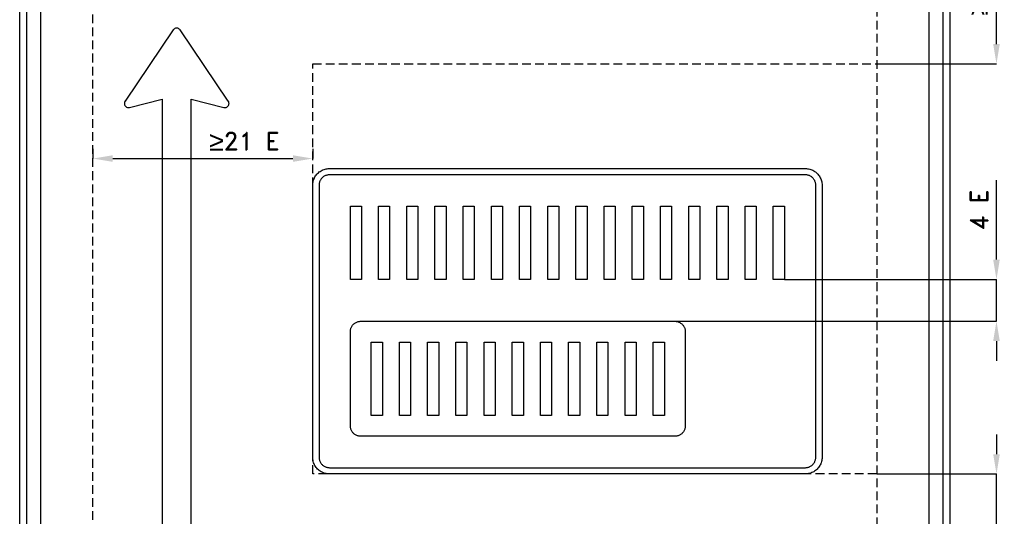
# Model space of a CAD drawing. Header units: millimetres. Extents: x 377 to 4611, y 39 to 6508.
# Tile 2 of 3: x 377 to 4611, y 2178 to 4315. Entities that reach past the tile are written whole.
import ezdxf

# ---------------------------------------------------------------- set-up
doc = ezdxf.new("R2010")
doc.units = ezdxf.units.MM
doc.header["$LTSCALE"] = 5
doc.linetypes.add('ČÁRKOVANÁX2', pattern=[1.5, 1, -0.5])
doc.layers.add('Kóty', color=2, linetype='Continuous')
doc.layers.add('Značka', color=7, linetype='Continuous')
doc.styles.get("Standard").update_dxf_attribs({"font": 'romand.shx', "height": 75})
doc.dimstyles.get("Standard").update_dxf_attribs({"dimtxt": 75, "dimasz": 85, "dimexe": 0.18, "dimexo": 0.0625, "dimgap": 37.5, "dimtad": 1, "dimdec": 0, "dimzin": 0, "dimdsep": 46, "dimtxsty": 'Standard', "dimcen": 0.09, "dimadec": 0, "dimazin": 0, "dimtfac": 1, "dimtdec": 0, "dimtofl": 0, "dimtmove": 0, "dimatfit": 3, "dimfxl": 1, "dimtolj": 1, "dimtzin": 0, "dimarcsym": 0})

# ---------------------------------------------------------------- blocks, each defined once
blk = doc.blocks.new('*D2')
at = {"layer": 'Defpoints', "color": 0, "transparency": 16777216}
for p in [(4062.3, 4844.7), (4577.3, 4844.7), (4062.3, 4124.7)]:
    blk.add_point(p, dxfattribs=at)
at = {"layer": 'Kóty', "color": 0, "lineweight": -2, "transparency": 16777216}
for p, q in [((4062.3, 4844.7), (4577.5, 4844.7)), ((4577.3, 4209.7), (4577.3, 4759.7)), ((4062.3, 4124.7), (4577.5, 4124.7))]:
    blk.add_line(p, q, dxfattribs=at)
at = {"layer": 'Kóty', "color": 0, "transparency": 16777216}
for points in [[(4563.1, 4759.7), (4591.4, 4759.7), (4577.3, 4844.7)], [(4563.1, 4209.7), (4591.4, 4209.7), (4577.3, 4124.7)]]:
    blk.add_solid(points, dxfattribs=at)
at = {"layer": 'Kóty', "color": 0, "transparency": 16777216, "insert": (4499.2, 4484.7), "char_height": 75, "attachment_point": 5, "rotation": 90}
blk.add_mtext('\\A1;{\\fArial|b0|i0|c238|p34;\\H1.08333x;≥}16 E', dxfattribs=at)

msp = doc.modelspace()

# ---------------------------------------------------------------- linework, layer by layer
at = {"layer": 'Kóty'}
for p, q in [((692.3, 3758.6), (692.3, 3717.2)), ((1637.3, 3758.6), (1637.3, 3717.2)), ((777.3, 3717.4), (1552.3, 3717.4)), ((4577.3, 3282.5), (4577.3, 3624.7)), ((3665.5, 3197.5), (4577.5, 3197.5)), ((3174, 3017.5), (4577.5, 3017.5)), ((4577.3, 2932.5), (4577.3, 2847.5)), ((4577.4, 2530.5), (4577.4, 2445.5)), ((4062.3, 2360.5), (4577.5, 2360.5))]:
    msp.add_line(p, q, dxfattribs=at)
for points in [[(4577.3, 3017.5), (4577.5, 3197.5)], [(4577.4, 2135.5), (4577.4, 2360.5)]]:
    msp.add_lwpolyline(points, dxfattribs=at)
for points in [[(777.3, 3731.6), (777.3, 3703.2), (692.3, 3717.4)], [(1552.3, 3731.6), (1552.3, 3703.2), (1637.3, 3717.4)], [(4563.1, 3282.5), (4591.4, 3282.5), (4577.3, 3197.5)], [(4563.1, 2932.5), (4591.4, 2932.5), (4577.3, 3017.5)], [(4563.2, 2445.5), (4591.5, 2445.5), (4577.4, 2360.5)]]:
    msp.add_solid(points, dxfattribs=at)
at = {"layer": 'Značka', "color": 3}
for points in [[(377.3, 272.5), (377.3, 5862.5), (4377.3, 5862.5), (4377.3, 272.5), (377.3, 272.5)], [(1115.3, 1144.5), (1115.3, 3972.5), (1254.8, 3937.1)]]:
    msp.add_lwpolyline(points, dxfattribs=at)
for points in [[(547.3, 302.5), (546.7, 302.5), (546.2, 302.5, -0.03218), (528.1, 303.8, -0.035443), (510.3, 307.5, -0.036267), (493.2, 313.3, -0.03442), (477, 321.5, -0.033721), (461.9, 331.5, -0.034085), (448.3, 343.5, -0.034209), (436.3, 357.1, -0.034229), (426.2, 372.2, -0.034044), (418.1, 388.4, -0.033412), (412.2, 405.6, -0.034127), (408.5, 423.4, -0.036745), (407.3, 441.4), (407.3, 442), (407.3, 442.5), (407.3, 5692.5)], [(467.3, 5692.5), (467.3, 442.5), (467.3, 442.2), (467.3, 441.9, 0.03218), (468, 431.6, 0.035443), (470.1, 421.4, 0.036267), (473.4, 411.6, 0.034421), (478.1, 402.3, 0.033721), (483.8, 393.7, 0.034085), (490.7, 386, 0.03421), (498.5, 379.1, 0.034229), (507.1, 373.3, 0.034044), (516.4, 368.7, 0.033411), (526.2, 365.4, 0.034128), (536.3, 363.2, 0.036745), (546.6, 362.5), (547, 362.5), (547.3, 362.5)], [(547.3, 362.5), (4207.3, 362.5), (4207.6, 362.5), (4207.9, 362.5, 0.032178), (4218.2, 363.2, 0.035444), (4228.4, 365.4, 0.036267), (4238.2, 368.7, 0.034422), (4247.5, 373.3, 0.033731), (4256.1, 379.1, 0.034071), (4263.8, 386, 0.034205), (4270.7, 393.7, 0.034223), (4276.5, 402.3, 0.034048), (4281.1, 411.6), (4284.4, 421.4), (4286.6, 431.6, 0.036741), (4287.3, 441.9), (4287.3, 442.2), (4287.3, 442.5), (4287.3, 5692.5)], [(4347.3, 5692.5), (4347.3, 442.5), (4347.3, 442), (4347.3, 441.4, -0.032193), (4346, 423.3, -0.035448), (4342.3, 405.6, -0.036256), (4336.5, 388.4, -0.034424), (4328.3, 372.2, -0.033725), (4318.3, 357.1, -0.034089), (4306.3, 343.5, -0.03422), (4292.7, 331.5, -0.034236), (4277.6, 321.5, -0.034046), (4261.4, 313.3, -0.033419), (4244.2, 307.5, -0.03413), (4226.4, 303.7, -0.036745), (4208.4, 302.5), (4207.8, 302.5), (4207.3, 302.5), (547.3, 302.5)], [(1254.8, 3937.1), (1255.7, 3936.9), (1256.5, 3936.7), (1260, 3936.5), (1263.5, 3937, 0.064177), (1267.5, 3938.5, 0.064182), (1271.1, 3940.9, 0.06399), (1274, 3944.2, 0.063895), (1276.1, 3948, 0.063532), (1277.1, 3952.2, 0.062374), (1277.2, 3956.5, 0.051626), (1276.5, 3959.9, 0.05627), (1275.1, 3963.1), (1274.6, 3963.9), (1274.2, 3964.6), (1067.2, 4270.6), (1066.7, 4271.3), (1066.1, 4272), (1063.7, 4274.5), (1060.7, 4276.4), (1056.6, 4278), (1052.3, 4278.5), (1047.9, 4278), (1043.8, 4276.4), (1040.9, 4274.5), (1038.4, 4272), (1037.9, 4271.3), (1037.4, 4270.6), (830.4, 3964.6), (829.9, 3963.9), (829.5, 3963.1, 0.051489), (828.1, 3959.9, 0.051583), (827.4, 3956.5, 0.064182), (827.4, 3952.2, 0.064128), (828.5, 3948, 0.064045), (830.5, 3944.2, 0.063862), (833.4, 3940.9, 0.063482), (837, 3938.5), (841.1, 3937), (844.6, 3936.5), (848, 3936.7), (848.9, 3936.9), (849.7, 3937.1), (989.3, 3972.5), (989.3, 587.5)]]:
    msp.add_lwpolyline(points, format="xyb", dxfattribs=at)
at = {"layer": 'Značka', "color": 6, "linetype": 'ČÁRKOVANÁX2', "ltscale": 7.5}
for points in [[(692.3, 587.5), (692.3, 5547.5), (4062.3, 5547.5), (4062.3, 587.5), (692.3, 587.5)], [(4062.3, 2360.5), (1637.3, 2360.5), (1637.3, 4124.7), (4062.3, 4124.7)]]:
    msp.add_lwpolyline(points, dxfattribs=at)
at = {"layer": 'Značka', "color": 5}
for points in [[(1709.3, 2360.5), (1709, 2360.5), (1708.7, 2360.5, -0.032164), (1699.4, 2361.2, -0.035425), (1690.3, 2363.1, -0.036265), (1681.4, 2366.1, -0.03444), (1673.1, 2370.3, -0.033723), (1665.4, 2375.4, -0.034073), (1658.4, 2381.6, -0.034204), (1652.2, 2388.6, -0.034205), (1647, 2396.4, -0.034044), (1642.8, 2404.7, -0.033411), (1639.8, 2413.5, -0.034133), (1637.9, 2422.7, -0.036746), (1637.3, 2431.9), (1637.3, 2432.2), (1637.3, 2432.5), (1637.3, 3602.5), (1637.3, 3602.8), (1637.3, 3603.1, -0.032176), (1637.9, 3612.4, -0.035456), (1639.8, 3621.5, -0.036269), (1642.8, 3630.3, -0.034422), (1647, 3638.7, -0.033697), (1652.2, 3646.4, -0.034075), (1658.4, 3653.4, -0.034224), (1665.4, 3659.6, -0.034253), (1673.1, 3664.8, -0.034032), (1681.4, 3668.9, -0.033378), (1690.3, 3672, -0.034132), (1699.4, 3673.9, -0.036735), (1708.7, 3674.5), (1709, 3674.5), (1709.3, 3674.5), (3755.3, 3674.5), (3755.6, 3674.5), (3755.8, 3674.5, -0.032163), (3765.1, 3673.9, -0.03543), (3774.3, 3672, -0.036282), (3783.1, 3669, -0.034457), (3791.4, 3664.8, -0.033708), (3799.2, 3659.6, -0.034065), (3806.2, 3653.4, -0.034233), (3812.4, 3646.4, -0.034238), (3817.5, 3638.7, -0.034032), (3821.7, 3630.3, -0.033373), (3824.7, 3621.5, -0.034133), (3826.7, 3612.4, -0.036733), (3827.3, 3603.1), (3827.3, 3602.8), (3827.3, 3602.5), (3827.3, 2432.5), (3827.3, 2432.2), (3827.3, 2431.9, -0.032163), (3826.6, 2422.7, -0.03543), (3824.7, 2413.5, -0.036282), (3821.7, 2404.7, -0.034457), (3817.5, 2396.4, -0.033708), (3812.4, 2388.6, -0.034065), (3806.2, 2381.6, -0.034233), (3799.2, 2375.4, -0.034238), (3791.4, 2370.3, -0.034032), (3783.1, 2366.1, -0.033373), (3774.3, 2363.1, -0.034133), (3765.1, 2361.1, -0.036733), (3755.8, 2360.5), (3755.6, 2360.5), (3755.3, 2360.5), (1709.3, 2360.5)], [(1709.3, 2360.5), (1709, 2360.5), (1708.7, 2360.5, -0.032164), (1699.4, 2361.2, -0.035425), (1690.3, 2363.1, -0.036265), (1681.4, 2366.1, -0.03444), (1673.1, 2370.3, -0.033723), (1665.4, 2375.4, -0.034073), (1658.4, 2381.6, -0.034204), (1652.2, 2388.6, -0.034205), (1647, 2396.4, -0.034044), (1642.8, 2404.7, -0.033411), (1639.8, 2413.5, -0.034133), (1637.9, 2422.7, -0.036746), (1637.3, 2431.9), (1637.3, 2432.2), (1637.3, 2432.5), (1637.3, 3602.5), (1637.3, 3602.8), (1637.3, 3603.1, -0.032176), (1637.9, 3612.4, -0.035456), (1639.8, 3621.5, -0.036269), (1642.8, 3630.3, -0.034422), (1647, 3638.7, -0.033697), (1652.2, 3646.4, -0.034075), (1658.4, 3653.4, -0.034224), (1665.4, 3659.6, -0.034253), (1673.1, 3664.8, -0.034032), (1681.4, 3668.9, -0.033378), (1690.3, 3672, -0.034132), (1699.4, 3673.9, -0.036735), (1708.7, 3674.5), (1709, 3674.5), (1709.3, 3674.5), (3755.3, 3674.5), (3755.6, 3674.5), (3755.8, 3674.5, -0.032163), (3765.1, 3673.9, -0.03543), (3774.3, 3672, -0.036282), (3783.1, 3669, -0.034457), (3791.4, 3664.8, -0.033708), (3799.2, 3659.6, -0.034065), (3806.2, 3653.4, -0.034233), (3812.4, 3646.4, -0.034238), (3817.5, 3638.7, -0.034032), (3821.7, 3630.3, -0.033373), (3824.7, 3621.5, -0.034133), (3826.7, 3612.4, -0.036733), (3827.3, 3603.1), (3827.3, 3602.8), (3827.3, 3602.5), (3827.3, 2432.5), (3827.3, 2432.2), (3827.3, 2431.9, -0.032163), (3826.6, 2422.7, -0.03543), (3824.7, 2413.5, -0.036282), (3821.7, 2404.7, -0.034457), (3817.5, 2396.4, -0.033708), (3812.4, 2388.6, -0.034065), (3806.2, 2381.6, -0.034233), (3799.2, 2375.4, -0.034238), (3791.4, 2370.3, -0.034032), (3783.1, 2366.1, -0.033373), (3774.3, 2363.1, -0.034133), (3765.1, 2361.1, -0.036733), (3755.8, 2360.5), (3755.6, 2360.5), (3755.3, 2360.5), (1709.3, 2360.5)], [(1709.3, 2387.5), (3755.3, 2387.5), (3755.5, 2387.5), (3755.6, 2387.5, 0.032169), (3761.4, 2387.9, 0.035474), (3767.1, 2389.1, 0.036291), (3772.7, 2391, 0.034419), (3777.9, 2393.6, 0.033687), (3782.7, 2396.8, 0.034052), (3787.1, 2400.7, 0.034239), (3791, 2405.1, 0.034217), (3794.2, 2409.9, 0.034039), (3796.8, 2415.1, 0.033405), (3798.7, 2420.6, 0.034128), (3799.9, 2426.4, 0.036705), (3800.3, 2432.2), (3800.3, 2432.3), (3800.3, 2432.5), (3800.3, 3602.5), (3800.3, 3602.7), (3800.3, 3602.9, 0.032169), (3799.9, 3608.7, 0.035474), (3798.7, 3614.4, 0.036291), (3796.8, 3619.9, 0.034419), (3794.2, 3625.1, 0.033687), (3791, 3630, 0.034052), (3787.1, 3634.3, 0.034239), (3782.7, 3638.2, 0.034217), (3777.9, 3641.4, 0.034039), (3772.7, 3644, 0.033405), (3767.1, 3645.9, 0.034128), (3761.4, 3647.1, 0.036705), (3755.6, 3647.5), (3755.5, 3647.5), (3755.3, 3647.5), (1709.3, 3647.5), (1709.1, 3647.5), (1708.9, 3647.5), (1703.1, 3647.1, 0.035478), (1697.4, 3645.9, 0.036283), (1691.9, 3644.1, 0.034439), (1686.7, 3641.4, 0.033698), (1681.8, 3638.2, 0.034079), (1677.5, 3634.3, 0.034239), (1673.6, 3630, 0.034217), (1670.4, 3625.1, 0.034039), (1667.8, 3619.9, 0.033445), (1665.9, 3614.4, 0.034149), (1664.7, 3608.7, 0.036747), (1664.3, 3602.9), (1664.3, 3602.7), (1664.3, 3602.5), (1664.3, 2432.5), (1664.3, 2432.3), (1664.3, 2432.2, 0.03219), (1664.7, 2426.4, 0.035474), (1665.9, 2420.6, 0.036291), (1667.7, 2415.1, 0.034419), (1670.4, 2409.9, 0.033722), (1673.6, 2405.1, 0.034052), (1677.5, 2400.7, 0.034212), (1681.8, 2396.8, 0.034228), (1686.7, 2393.6, 0.03403), (1691.9, 2391, 0.033405), (1697.4, 2389.1, 0.034132), (1703.1, 2387.9, 0.036708), (1708.9, 2387.5), (1709.1, 2387.5), (1709.3, 2387.5)]]:
    msp.add_lwpolyline(points, format="xyb", dxfattribs=at)
for points in [[(1799.1, 3197.5), (1799.1, 3512.5), (1846.8, 3512.5), (1846.8, 3197.5), (1799.1, 3197.5)], [(1920.3, 3197.5), (1920.3, 3512.5), (1968.1, 3512.5), (1968.1, 3197.5), (1920.3, 3197.5)], [(2041.6, 3197.5), (2041.6, 3512.5), (2089.3, 3512.5), (2089.3, 3197.5), (2041.6, 3197.5)], [(2162.8, 3197.5), (2162.8, 3512.5), (2210.6, 3512.5), (2210.6, 3197.5), (2162.8, 3197.5)], [(2284.1, 3197.5), (2284.1, 3512.5), (2331.8, 3512.5), (2331.8, 3197.5), (2284.1, 3197.5)], [(2405.3, 3197.5), (2405.3, 3512.5), (2453, 3512.5), (2453, 3197.5), (2405.3, 3197.5)], [(2526.5, 3197.5), (2526.5, 3512.5), (2574.3, 3512.5), (2574.3, 3197.5), (2526.5, 3197.5)], [(2647.8, 3197.5), (2647.8, 3512.5), (2695.5, 3512.5), (2695.5, 3197.5), (2647.8, 3197.5)], [(2769, 3197.5), (2769, 3512.5), (2816.8, 3512.5), (2816.8, 3197.5), (2769, 3197.5)], [(2890.3, 3197.5), (2890.3, 3512.5), (2938, 3512.5), (2938, 3197.5), (2890.3, 3197.5)], [(3011.5, 3197.5), (3011.5, 3512.5), (3059.3, 3512.5), (3059.3, 3197.5), (3011.5, 3197.5)], [(3132.8, 3197.5), (3132.8, 3512.5), (3180.5, 3512.5), (3180.5, 3197.5), (3132.8, 3197.5)], [(3254, 3197.5), (3254, 3512.5), (3301.7, 3512.5), (3301.7, 3197.5), (3254, 3197.5)], [(3375.2, 3197.5), (3375.2, 3512.5), (3423, 3512.5), (3423, 3197.5), (3375.2, 3197.5)], [(3496.5, 3197.5), (3496.5, 3512.5), (3544.2, 3512.5), (3544.2, 3197.5), (3496.5, 3197.5)], [(3617.7, 3197.5), (3617.7, 3512.5), (3665.5, 3512.5), (3665.5, 3197.5), (3617.7, 3197.5)]]:
    msp.add_lwpolyline(points, dxfattribs=at)
at = {"layer": 'Značka', "color": 251}
msp.add_lwpolyline([(1844.1, 2522.5), (1843.9, 2522.5), (1843.7, 2522.5, -0.032169), (1837.9, 2522.9, -0.035478), (1832.2, 2524.1, -0.036277), (1826.7, 2526, -0.034429), (1821.5, 2528.6, -0.033675), (1816.6, 2531.8, -0.034066), (1812.3, 2535.7, -0.034223), (1808.4, 2540.1, -0.034217), (1805.2, 2544.9, -0.034039), (1802.6, 2550.1, -0.033405), (1800.7, 2555.6, -0.034108), (1799.5, 2561.4, -0.036726), (1799.1, 2567.2), (1799.1, 2567.3), (1799.1, 2567.5), (1799.1, 2972.5), (1799.1, 2972.7), (1799.1, 2972.9, -0.032169), (1799.5, 2978.7, -0.035433), (1800.7, 2984.4, -0.03627), (1802.5, 2989.9, -0.0344), (1805.2, 2995.1, -0.033687), (1808.4, 3000, -0.034067), (1812.3, 3004.3, -0.034226), (1816.6, 3008.2, -0.034205), (1821.5, 3011.4, -0.034039), (1826.7, 3014, -0.033399), (1832.2, 3015.9, -0.034132), (1837.9, 3017.1, -0.036708), (1843.7, 3017.5), (1843.9, 3017.5), (1844.1, 3017.5), (3194.1, 3017.5), (3194.3, 3017.5), (3194.4, 3017.5, -0.032169), (3200.3, 3017.1, -0.035481), (3206, 3015.9, -0.036291), (3211.5, 3014.1, -0.034439), (3216.7, 3011.4, -0.033709), (3221.5, 3008.2, -0.034052), (3225.9, 3004.3, -0.034239), (3229.8, 3000, -0.034217), (3233, 2995.1, -0.034039), (3235.6, 2989.9, -0.033405), (3237.5, 2984.4, -0.034088), (3238.7, 2978.7, -0.036747), (3239.1, 2972.9), (3239.1, 2972.7), (3239.1, 2972.5), (3239.1, 2567.5), (3239.1, 2567.3), (3239.1, 2567.2, -0.032169), (3238.7, 2561.4, -0.035474), (3237.5, 2555.6, -0.036291), (3235.6, 2550.1, -0.034344), (3233, 2544.9, -0.033687), (3229.8, 2540.1, -0.034052), (3225.9, 2535.7, -0.034184), (3221.5, 2531.8, -0.034192), (3216.7, 2528.6, -0.034021), (3211.5, 2526, -0.033405), (3206, 2524.1, -0.034136), (3200.2, 2522.9, -0.036711), (3194.4, 2522.5), (3194.3, 2522.5), (3194.1, 2522.5), (1844.1, 2522.5)], format="xyb", dxfattribs=at)
for points in [[(1889, 2612.5), (1889, 2927.5), (1936.7, 2927.5), (1936.7, 2612.5), (1889, 2612.5)], [(2010.2, 2612.5), (2010.2, 2927.5), (2058, 2927.5), (2058, 2612.5), (2010.2, 2612.5)], [(2131.5, 2612.5), (2131.5, 2927.5), (2179.2, 2927.5), (2179.2, 2612.5), (2131.5, 2612.5)], [(2252.7, 2612.5), (2252.7, 2927.5), (2300.5, 2927.5), (2300.5, 2612.5), (2252.7, 2612.5)], [(2374, 2612.5), (2374, 2927.5), (2421.7, 2927.5), (2421.7, 2612.5), (2374, 2612.5)], [(2495.2, 2612.5), (2495.2, 2927.5), (2543, 2927.5), (2543, 2612.5), (2495.2, 2612.5)], [(2616.5, 2612.5), (2616.5, 2927.5), (2664.2, 2927.5), (2664.2, 2612.5), (2616.5, 2612.5)], [(2737.7, 2612.5), (2737.7, 2927.5), (2785.4, 2927.5), (2785.4, 2612.5), (2737.7, 2612.5)], [(2858.9, 2612.5), (2858.9, 2927.5), (2906.7, 2927.5), (2906.7, 2612.5), (2858.9, 2612.5)], [(2980.2, 2612.5), (2980.2, 2927.5), (3027.9, 2927.5), (3027.9, 2612.5), (2980.2, 2612.5)], [(3101.4, 2612.5), (3101.4, 2927.5), (3149.2, 2927.5), (3149.2, 2612.5), (3101.4, 2612.5)]]:
    msp.add_lwpolyline(points, dxfattribs=at)

# ---------------------------------------------------------------- texts
at = {"layer": 'Kóty', "insert": (1343.7, 3792.4), "char_height": 75, "attachment_point": 5}
msp.add_mtext('{\\fArial|b0|i0|c238|p34;\\H1.08333x;≥\\A1;\\Fromand|c238;\\H0.92308x;21 E}', dxfattribs=at)
at = {"layer": 'Kóty', "insert": (4502.3, 3496.1), "char_height": 75, "attachment_point": 5, "rotation": 90}
msp.add_mtext('\\A1;4 E', dxfattribs=at)

# ---------------------------------------------------------------- dimensions: what is measured, and where the dimension line sits
at = {"layer": 'Kóty'}
dim = msp.add_linear_dim(base=(4577.3, 4844.7), p1=(4062.3, 4124.7), p2=(4062.3, 4844.7), angle=90, text='{\\fArial|b0|i0|c238|p34;\\H1.08333x;≥}16 E', dimstyle='Standard', dxfattribs=at)
dim.commit()
dim.dimension.update_dxf_attribs({"geometry": '*D2', "text_midpoint": (4499.2, 4484.7)})

doc.saveas('drawing.dxf')
